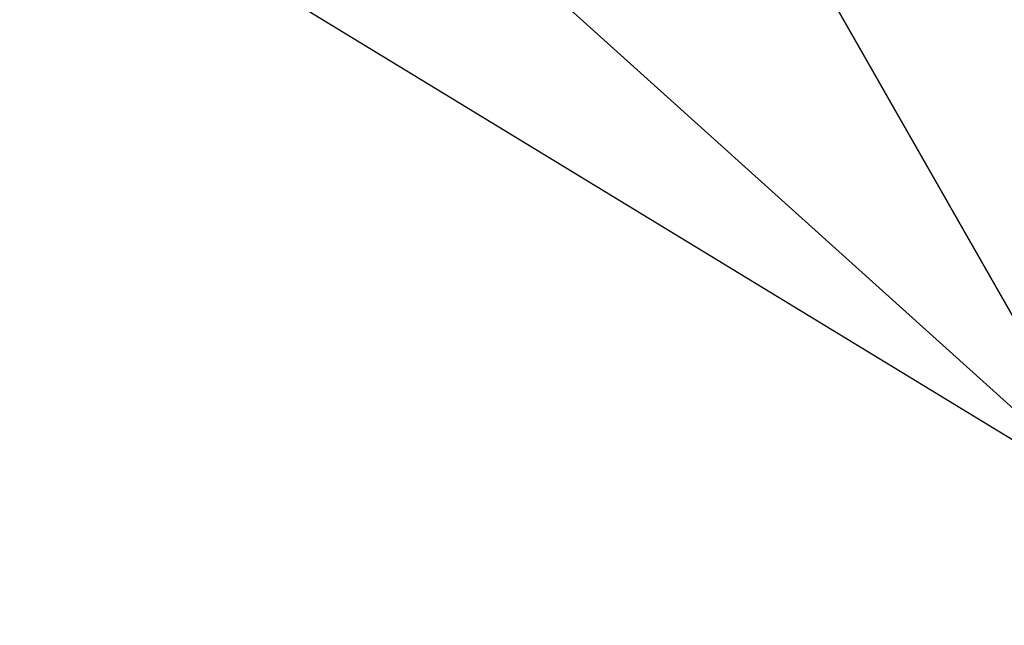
# Model space of a CAD drawing. Header units: millimetres. Extents: x 22 to 177, y -71 to 54.
# Tile 81 of 256: x 70.12 to 71.33, y -52.396 to -51.652. Entities that reach past the tile are written whole.
import ezdxf

# ---------------------------------------------------------------- set-up
doc = ezdxf.new("R2010")
doc.units = ezdxf.units.MM
doc.header["$LTSCALE"] = 25.4
doc.layers.get('0').update_dxf_attribs({"true_color": 0xff5454})

# ---------------------------------------------------------------- blocks, each defined once
blk = doc.blocks.new('PROFILE-IRIS-LED-20W-9004-9005-9006-9007.STL#2')
at = {"color": 18, "true_color": 0x000000}
mesh = blk.add_polyface(dxfattribs=at)
corners = [(66.9926, -56.9384, 33.9896), (32.2479, 7.2396, 131.5154), (70.5113, -59.7728, 37.4398), (28.7291, 10.074, 128.0652)]
mesh.append_faces([[corners[k] for k in face] for face in [(0, 1, 2), (1, 0, 3)]], dxfattribs={"vtx0": -1, "color": 18})
mesh = blk.add_polyface(dxfattribs=at)
corners = [(70.2248, -7.9986, 120.6025), (71.4686, -7.416, 120.5185), (100.6414, -58.5076, 48.7934)]
mesh.append_faces([[corners[k] for k in face] for face in [(0, 1, 2)]], dxfattribs={"color": 18})
mesh = blk.add_polyface(dxfattribs=at)
corners = [(70.2248, -7.9986, 120.6025), (100.6414, -58.5076, 48.7934), (95.5146, -60.9389, 48.44)]
mesh.append_faces([[corners[k] for k in face] for face in [(0, 1, 2)]], dxfattribs={"color": 18})
mesh = blk.add_polyface(dxfattribs=at)
corners = [(70.6125, -8.6693, 121.2369), (99.5969, -68.4817, 39.5333), (71.8519, -8.0874, 121.1527)]
mesh.append_faces([[corners[k] for k in face] for face in [(0, 1, 2)]], dxfattribs={"color": 18})
at = {"color": 7, "true_color": 0xffffff}
mesh = blk.add_polyface(dxfattribs=at)
corners = [(71.4726, -52.2485, 45.3707), (68.1483, -49.2548, 45.3783), (68.9973, -50.7419, 43.2907), (70.6235, -50.7615, 47.4583)]
mesh.append_faces([[corners[k] for k in face] for face in [(0, 1, 2), (1, 0, 3)]], dxfattribs={"vtx0": -1, "color": 7})
mesh = blk.add_polyface(dxfattribs=at)
corners = [(74.2514, -53.3744, 47.3029), (70.6235, -50.7615, 47.4583), (71.4726, -52.2485, 45.3707), (73.4024, -51.8874, 49.3905)]
mesh.append_faces([[corners[k] for k in face] for face in [(0, 1, 2), (1, 0, 3)]], dxfattribs={"vtx0": -1, "color": 7})
at = {"color": 18, "true_color": 0x000000}
mesh = blk.add_polyface(dxfattribs=at)
corners = [(68.23, -52.1624, 29.377), (70.3812, -54.7513, 33.8099), (70.7979, -55.481, 32.7854), (67.8133, -51.4327, 30.4015)]
mesh.append_faces([[corners[k] for k in face] for face in [(0, 1, 2), (1, 0, 3)]], dxfattribs={"vtx0": -1, "color": 18})

msp = doc.modelspace()

# ---------------------------------------------------------------- block references
at = {"color": 0}
msp.add_blockref('PROFILE-IRIS-LED-20W-9004-9005-9006-9007.STL#2', (0, 0), dxfattribs=at)

doc.saveas('drawing.dxf')
